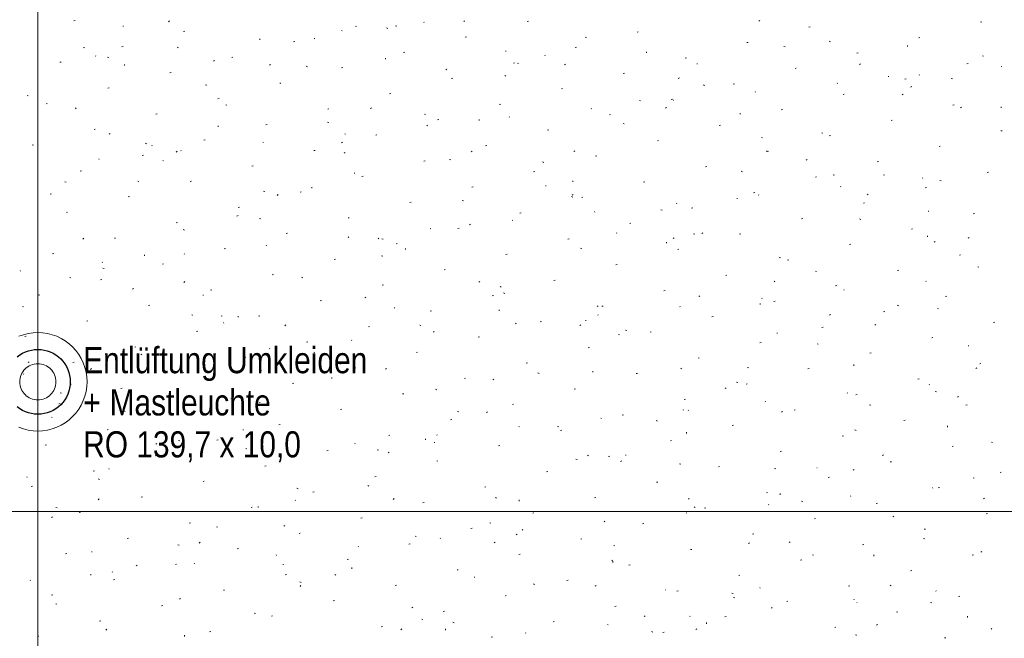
# Model space of a CAD drawing. Extents: x -740 to 300, y 62 to 1112.
# Tile 177 of 187: x -152 to -76, y 825 to 873. Entities that reach past the tile are written whole.
import ezdxf
from ezdxf.lldxf.tags import DXFTag

# ---------------------------------------------------------------- set-up
doc = ezdxf.new("R2010")
doc.units = 0
doc.layers.get('0').update_dxf_attribs({"lineweight": 13})
doc.layers.add('60- 61 allgemeine Ausstattung- 4 Terrassen', color=9, linetype='Continuous', lineweight=9, true_color=0x808080)
doc.layers.add('70 -72 Beschriftung- 1 Beschriftung allgemein', color=7, linetype='Continuous', lineweight=9, true_color=0xff6633)
doc.layers.add('70 -71 Achsen- 1 Gebäudeachsen', color=7, linetype='STRICHPUNKT2-A06CPVBCL0', lineweight=18)
doc.styles.get("Standard").update_dxf_attribs({"font": 'ARIALN.TTF'})
tags = doc.linetypes.add('grob-A06CPVB9L0', pattern=[14, 3, -8, 3]).pattern_tags.tags
tags[8:9] = [DXFTag(74, 4), DXFTag(75, 0), DXFTag(340, '0'), DXFTag(46, 0.0), DXFTag(50, 0.0), DXFTag(44, 0.0), DXFTag(45, 0.0)]
tags[6:7] = [DXFTag(74, 4), DXFTag(75, 0), DXFTag(340, '0'), DXFTag(46, 0.0), DXFTag(50, 0.0), DXFTag(44, 0.0), DXFTag(45, 0.0)]
tags[4:5] = [DXFTag(74, 4), DXFTag(75, 0), DXFTag(340, '0'), DXFTag(46, 0.0), DXFTag(50, 0.0), DXFTag(44, 0.0), DXFTag(45, 0.0)]
tags = doc.linetypes.add('STRICHPUNKT2-A06CPVBCL0', pattern=[12.7, 6.35, -3.175, 0, -3.175]).pattern_tags.tags
tags[10:11] = [DXFTag(74, 4), DXFTag(75, 0), DXFTag(340, '0'), DXFTag(46, 0.0), DXFTag(50, 0.0), DXFTag(44, 0.0), DXFTag(45, 0.0)]
tags[8:9] = [DXFTag(74, 4), DXFTag(75, 0), DXFTag(340, '0'), DXFTag(46, 0.0), DXFTag(50, 0.0), DXFTag(44, 0.0), DXFTag(45, 0.0)]
tags[6:7] = [DXFTag(74, 4), DXFTag(75, 0), DXFTag(340, '0'), DXFTag(46, 0.0), DXFTag(50, 0.0), DXFTag(44, 0.0), DXFTag(45, 0.0)]
tags[4:5] = [DXFTag(74, 4), DXFTag(75, 0), DXFTag(340, '0'), DXFTag(46, 0.0), DXFTag(50, 0.0), DXFTag(44, 0.0), DXFTag(45, 0.0)]

# ---------------------------------------------------------------- blocks, each defined once
blk = doc.blocks.new('Referenz-A06CPVBEL0')
at = {"layer": '60- 61 allgemeine Ausstattung- 4 Terrassen', "color": 0}
for p, q in [((-147.584, 872.759), (-147.488, 872.783)), ((-143.789, 872.368), (-143.745, 872.365)), ((-140.191, 872.754), (-140.263, 872.687)), ((-125.846, 872.327), (-125.751, 872.351)), ((-122.755, 872.388), (-122.661, 872.359)), ((-120.545, 872.637), (-120.578, 872.673)), ((-117.419, 872.779), (-117.491, 872.711)), ((-112.59, 872.706), (-112.495, 872.73)), ((-94.648, 872.803), (-94.72, 872.736)), ((-77.597, 872.653), (-77.501, 872.677)), ((-139.103, 871.948), (-139.007, 871.972)), ((-126.877, 871.987), (-126.909, 872.024)), ((-123.445, 872.225), (-123.354, 872.188)), ((-104.109, 871.895), (-104.014, 871.918)), ((-90.853, 872.274), (-90.758, 872.297)), ((-133.208, 871.338), (-133.241, 871.375)), ((-130.622, 871.136), (-130.526, 871.16)), ((-129.025, 871.394), (-128.981, 871.391)), ((-117.365, 871.515), (-117.27, 871.539)), ((-108.116, 871.507), (-108.024, 871.47)), ((-95.628, 871.083), (-95.533, 871.107)), ((-89.277, 871.188), (-89.182, 871.159)), ((-83.235, 870.782), (-83.244, 870.87)), ((-82.372, 871.462), (-82.277, 871.486)), ((-146.822, 870.71), (-146.728, 870.681)), ((-145.87, 870.039), (-145.903, 870.076)), ((-143.878, 870.757), (-143.782, 870.781)), ((-139.539, 870.689), (-139.572, 870.725)), ((-122.14, 870.325), (-122.045, 870.349)), ((-114.261, 870.42), (-114.217, 870.417)), ((-111.222, 870.107), (-111.206, 870.066)), ((-108.884, 870.704), (-108.789, 870.728)), ((-103.379, 870.291), (-103.388, 870.379)), ((-92.786, 870.789), (-92.695, 870.752)), ((-87.147, 870.272), (-87.052, 870.295)), ((-77.457, 870.07), (-77.365, 870.033)), ((-148.653, 869.567), (-148.557, 869.59)), ((-144.979, 869.975), (-144.887, 869.938)), ((-143.667, 869.311), (-143.676, 869.399)), ((-136.713, 869.711), (-136.793, 869.655)), ((-135.397, 869.946), (-135.301, 869.97)), ((-132.404, 869.41), (-132.476, 869.343)), ((-123.523, 869.801), (-123.532, 869.889)), ((-113.659, 869.513), (-113.564, 869.537)), ((-113.343, 869.51), (-113.249, 869.481)), ((-109.633, 869.434), (-109.705, 869.367)), ((-100.403, 869.893), (-100.308, 869.916)), ((-99.498, 869.446), (-99.453, 869.443)), ((-86.861, 869.459), (-86.933, 869.391)), ((-78.666, 869.46), (-78.571, 869.484)), ((-140.172, 868.755), (-140.076, 868.779)), ((-129.649, 869.256), (-129.558, 869.22)), ((-126.916, 869.134), (-126.82, 869.158)), ((-118.781, 869.043), (-118.862, 868.987)), ((-114.319, 868.538), (-114.228, 868.501)), ((-105.178, 868.702), (-105.083, 868.726)), ((-91.922, 869.081), (-91.827, 869.105)), ((-82.304, 868.569), (-82.337, 868.606)), ((-75.972, 869.218), (-76.005, 869.255)), ((-137.41, 867.832), (-137.315, 867.803)), ((-131.691, 867.944), (-131.595, 867.968)), ((-118.434, 868.323), (-118.339, 868.347)), ((-100.849, 868.375), (-100.93, 868.318)), ((-98.99, 867.82), (-98.899, 867.783)), ((-96.697, 867.891), (-96.602, 867.914)), ((-88.635, 867.92), (-88.668, 867.956)), ((-84.734, 868.472), (-84.69, 868.469)), ((-83.441, 868.27), (-83.346, 868.293)), ((-79.864, 868.31), (-79.77, 868.282)), ((-151.182, 867.006), (-151.091, 866.969)), ((-144.947, 867.565), (-144.851, 867.588)), ((-123.21, 867.132), (-123.114, 867.156)), ((-109.953, 867.511), (-109.858, 867.535)), ((-94.966, 867.27), (-94.999, 867.307)), ((-88.216, 867.079), (-88.121, 867.103)), ((-83.66, 867.102), (-83.569, 867.065)), ((-82.917, 867.707), (-82.998, 867.65)), ((-149.722, 866.374), (-149.626, 866.398)), ((-136.466, 866.753), (-136.37, 866.777)), ((-135.853, 866.288), (-135.762, 866.251)), ((-114.728, 866.321), (-114.633, 866.345)), ((-103.931, 866.632), (-103.836, 866.604)), ((-101.472, 866.7), (-101.377, 866.724)), ((-101.297, 866.621), (-101.33, 866.658)), ((-79.735, 866.268), (-79.64, 866.291)), ((-147.389, 866.042), (-147.461, 865.975)), ((-141.241, 865.563), (-141.145, 865.586)), ((-127.985, 865.942), (-127.889, 865.966)), ((-124.618, 866.066), (-124.69, 865.999)), ((-120.523, 865.569), (-120.432, 865.532)), ((-107.628, 865.972), (-107.661, 866.008)), ((-106.247, 865.509), (-106.152, 865.533)), ((-101.846, 866.09), (-101.918, 866.023)), ((-96.149, 865.56), (-96.159, 865.648)), ((-92.991, 865.889), (-92.896, 865.912)), ((-79.075, 866.114), (-79.147, 866.047)), ((-76.005, 866.051), (-76.015, 866.139)), ((-132.76, 864.751), (-132.664, 864.775)), ((-127.997, 864.954), (-127.903, 864.926)), ((-119.504, 865.13), (-119.408, 865.154)), ((-116.294, 865.07), (-116.303, 865.158)), ((-113.959, 865.322), (-113.992, 865.359)), ((-105.194, 864.851), (-105.102, 864.814)), ((-97.766, 864.698), (-97.671, 864.722)), ((-84.51, 865.077), (-84.415, 865.101)), ((-146.016, 864.372), (-145.92, 864.396)), ((-144.775, 864.066), (-144.856, 864.01)), ((-136.438, 864.58), (-136.447, 864.668)), ((-126.622, 864.024), (-126.655, 864.06)), ((-124.279, 863.94), (-124.183, 863.964)), ((-120.291, 864.673), (-120.324, 864.71)), ((-111.022, 864.319), (-110.927, 864.343)), ((-89.864, 864.133), (-89.773, 864.096)), ((-76.029, 864.266), (-75.934, 864.289)), ((-150.791, 863.181), (-150.695, 863.205)), ((-142.057, 863.319), (-141.965, 863.282)), ((-137.535, 863.561), (-137.439, 863.584)), ((-132.953, 863.374), (-132.986, 863.411)), ((-126.843, 863.398), (-126.924, 863.341)), ((-102.541, 863.507), (-102.446, 863.531)), ((-94.518, 863.755), (-94.424, 863.726)), ((-89.285, 863.887), (-89.19, 863.91)), ((-141.56, 863.166), (-141.543, 863.125)), ((-139.603, 862.698), (-139.675, 862.63)), ((-139.284, 862.725), (-139.317, 862.762)), ((-129.054, 862.749), (-128.958, 862.773)), ((-126.727, 862.601), (-126.636, 862.564)), ((-116.831, 862.722), (-116.903, 862.655)), ((-115.798, 863.128), (-115.702, 863.152)), ((-108.912, 862.729), (-108.992, 862.673)), ((-94.06, 862.746), (-94.132, 862.679)), ((-94.06, 862.696), (-93.965, 862.72)), ((-80.804, 863.075), (-80.709, 863.099)), ((-145.615, 862.076), (-145.648, 862.112)), ((-142.31, 862.37), (-142.214, 862.394)), ((-140.705, 861.978), (-140.66, 861.976)), ((-120.573, 861.938), (-120.477, 861.962)), ((-118.585, 862.077), (-118.49, 862.048)), ((-111.397, 861.882), (-111.306, 861.845)), ((-107.316, 862.317), (-107.221, 862.341)), ((-90.98, 862.061), (-91.061, 862.005)), ((-85.579, 861.885), (-85.484, 861.908)), ((-147.085, 861.179), (-146.989, 861.203)), ((-133.829, 861.559), (-133.733, 861.582)), ((-125.941, 861.004), (-125.896, 861.002)), ((-112.092, 861.126), (-111.996, 861.15)), ((-98.835, 861.505), (-98.74, 861.529)), ((-96.068, 861.164), (-95.977, 861.127)), ((-77.098, 861.073), (-77.003, 861.097)), ((-148.26, 860.35), (-148.169, 860.313)), ((-142.651, 860.399), (-142.557, 860.37)), ((-138.604, 860.368), (-138.508, 860.392)), ((-125.348, 860.747), (-125.252, 860.771)), ((-109.064, 860.339), (-109.074, 860.427)), ((-103.61, 860.315), (-103.515, 860.339)), ((-90.354, 860.694), (-90.259, 860.718)), ((-88.92, 860.83), (-88.93, 860.918)), ((-85.106, 860.877), (-85.012, 860.848)), ((-82.049, 860.605), (-82.082, 860.642)), ((-80.738, 860.446), (-80.647, 860.409)), ((-149.353, 859.359), (-149.362, 859.447)), ((-132.931, 859.632), (-132.839, 859.595)), ((-130.123, 859.557), (-130.027, 859.58)), ((-129.209, 859.849), (-129.218, 859.937)), ((-116.867, 859.936), (-116.771, 859.96)), ((-111.177, 860.03), (-111.133, 860.028)), ((-95.129, 859.503), (-95.034, 859.527)), ((-88.38, 859.956), (-88.413, 859.993)), ((-86.273, 859.402), (-86.345, 859.335)), ((-81.873, 859.883), (-81.778, 859.906)), ((-143.379, 859.177), (-143.283, 859.201)), ((-131.816, 859.353), (-131.888, 859.286)), ((-121.642, 858.745), (-121.546, 858.769)), ((-117.601, 858.914), (-117.51, 858.877)), ((-109.172, 859.199), (-109.078, 859.17)), ((-109.045, 859.378), (-109.117, 859.31)), ((-108.386, 859.124), (-108.29, 859.148)), ((-101.042, 858.657), (-101.075, 858.694)), ((-96.413, 859.056), (-96.369, 859.053)), ((-94.711, 859.307), (-94.744, 859.343)), ((-86.648, 858.692), (-86.553, 858.716)), ((-148.154, 857.987), (-148.059, 858.011)), ((-134.898, 858.366), (-134.802, 858.39)), ((-113.161, 857.934), (-113.065, 857.958)), ((-107.374, 858.008), (-107.406, 858.045)), ((-102.272, 858.195), (-102.18, 858.158)), ((-99.904, 858.313), (-99.809, 858.337)), ((-81.649, 858.082), (-81.605, 858.079)), ((-78.167, 857.881), (-78.072, 857.904)), ((-139.673, 857.175), (-139.577, 857.199)), ((-134.906, 857.752), (-134.987, 857.696)), ((-133.239, 857.521), (-133.145, 857.492)), ((-126.417, 857.555), (-126.321, 857.578)), ((-113.705, 857.359), (-113.738, 857.395)), ((-104.68, 857.122), (-104.584, 857.146)), ((-91.423, 857.501), (-91.328, 857.525)), ((-86.942, 857.477), (-86.851, 857.44)), ((-139.134, 856.663), (-139.043, 856.626)), ((-131.192, 856.364), (-131.096, 856.388)), ((-120.036, 856.709), (-120.069, 856.746)), ((-117.936, 856.743), (-117.84, 856.767)), ((-116.974, 857.084), (-117.055, 857.027)), ((-105.692, 856.419), (-105.675, 856.377)), ((-99.043, 856.416), (-99.123, 856.359)), ((-82.942, 856.69), (-82.847, 856.714)), ((-146.801, 855.985), (-146.873, 855.918)), ((-144.448, 855.985), (-144.353, 856.009)), ((-126.367, 856.06), (-126.4, 856.096)), ((-124.03, 856.009), (-124.102, 855.942)), ((-123.805, 855.945), (-123.714, 855.908)), ((-109.455, 855.932), (-109.359, 855.956)), ((-101.835, 855.608), (-101.845, 855.696)), ((-101.258, 856.033), (-101.33, 855.966)), ((-99.76, 856.321), (-99.666, 856.293)), ((-96.198, 856.311), (-96.103, 856.335)), ((-81.691, 856.099), (-81.701, 856.187)), ((-81.111, 855.747), (-81.191, 855.691)), ((-78.487, 856.058), (-78.559, 855.99)), ((-135.967, 855.173), (-135.871, 855.197)), ((-132.698, 855.411), (-132.731, 855.447)), ((-122.711, 855.553), (-122.615, 855.576)), ((-121.979, 855.118), (-121.989, 855.206)), ((-108.475, 855.226), (-108.384, 855.19)), ((-100.974, 855.12), (-100.878, 855.144)), ((-87.717, 855.499), (-87.622, 855.523)), ((-149.223, 854.794), (-149.128, 854.818)), ((-145.361, 854.112), (-145.393, 854.148)), ((-142.124, 854.628), (-142.133, 854.716)), ((-139.029, 854.761), (-139.062, 854.798)), ((-127.486, 854.362), (-127.39, 854.386)), ((-123.826, 854.643), (-123.732, 854.615)), ((-114.23, 854.741), (-114.134, 854.765)), ((-93.146, 854.508), (-93.054, 854.471)), ((-92.492, 854.309), (-92.397, 854.333)), ((-79.236, 854.688), (-79.141, 854.712)), ((-151.692, 853.462), (-151.725, 853.499)), ((-145.338, 853.694), (-145.247, 853.657)), ((-140.742, 853.983), (-140.647, 854.007)), ((-119.005, 853.551), (-118.909, 853.574)), ((-105.749, 853.93), (-105.653, 853.954)), ((-90.347, 853.444), (-90.253, 853.415)), ((-84.011, 853.497), (-83.916, 853.521)), ((-77.816, 853.79), (-77.725, 853.753)), ((-147.893, 852.965), (-147.799, 852.937)), ((-145.517, 852.792), (-145.422, 852.816)), ((-139.014, 852.641), (-139.086, 852.574)), ((-132.261, 853.171), (-132.165, 853.195)), ((-130.009, 852.976), (-129.917, 852.939)), ((-116.243, 852.665), (-116.315, 852.598)), ((-110.524, 852.739), (-110.428, 852.763)), ((-97.268, 853.118), (-97.172, 853.142)), ((-93.472, 852.689), (-93.544, 852.622)), ((-81.794, 852.642), (-81.827, 852.678)), ((-142.969, 852.107), (-143.049, 852.05)), ((-137.036, 851.981), (-136.941, 852.005)), ((-123.78, 852.36), (-123.684, 852.384)), ((-114.679, 852.258), (-114.588, 852.221)), ((-102.043, 851.928), (-101.947, 851.952)), ((-88.786, 852.307), (-88.691, 852.331)), ((-88.125, 851.992), (-88.158, 852.029)), ((-150.292, 851.602), (-150.197, 851.626)), ((-137.62, 851.589), (-137.576, 851.586)), ((-128.555, 851.169), (-128.459, 851.193)), ((-125.037, 851.438), (-125.117, 851.382)), ((-115.299, 851.549), (-115.203, 851.572)), ((-114.414, 851.766), (-114.32, 851.737)), ((-99.349, 851.539), (-99.258, 851.502)), ((-94.456, 851.343), (-94.489, 851.379)), ((-93.562, 851.116), (-93.466, 851.14)), ((-80.305, 851.495), (-80.21, 851.519)), ((-151.542, 850.725), (-151.451, 850.689)), ((-141.811, 850.79), (-141.716, 850.814)), ((-122.856, 850.615), (-122.812, 850.612)), ((-120.074, 850.358), (-119.978, 850.382)), ((-114.75, 850.387), (-114.76, 850.475)), ((-107.105, 850.77), (-107.186, 850.714)), ((-106.818, 850.737), (-106.722, 850.761)), ((-100.788, 850.694), (-100.821, 850.73)), ((-94.606, 850.877), (-94.616, 850.966)), ((-85.081, 850.305), (-84.985, 850.329)), ((-84.02, 850.821), (-83.929, 850.784)), ((-80.935, 850.566), (-80.841, 850.537)), ((-146.586, 849.6), (-146.491, 849.624)), ((-138.48, 850.088), (-138.386, 850.059)), ((-136.212, 850.007), (-136.121, 849.97)), ((-134.894, 849.897), (-134.904, 849.985)), ((-133.33, 849.979), (-133.235, 850.003)), ((-111.593, 849.547), (-111.497, 849.57)), ((-108.093, 849.641), (-108.048, 849.638)), ((-107.119, 850.044), (-107.152, 850.081)), ((-98.337, 849.926), (-98.241, 849.95)), ((-89.173, 850.102), (-89.254, 850.045)), ((-138.105, 848.788), (-138.01, 848.812)), ((-136.029, 849.477), (-136.013, 849.436)), ((-131.228, 849.297), (-131.3, 849.229)), ((-124.849, 849.167), (-124.753, 849.191)), ((-120.883, 849.289), (-120.792, 849.252)), ((-119.781, 848.745), (-119.814, 848.782)), ((-113.45, 849.395), (-113.483, 849.431)), ((-108.457, 849.321), (-108.529, 849.254)), ((-105.001, 848.888), (-104.907, 848.859)), ((-89.856, 849.114), (-89.76, 849.138)), ((-85.685, 849.345), (-85.757, 849.278)), ((-76.599, 849.493), (-76.504, 849.517)), ((-151.361, 848.409), (-151.266, 848.433)), ((-126.112, 848.096), (-126.145, 848.133)), ((-116.368, 848.356), (-116.272, 848.38)), ((-105.553, 848.571), (-105.462, 848.534)), ((-103.112, 848.735), (-103.016, 848.759)), ((-93.329, 848.667), (-93.284, 848.664)), ((-81.375, 848.303), (-81.279, 848.327)), ((-142.88, 847.598), (-142.785, 847.622)), ((-132.443, 847.447), (-132.476, 847.483)), ((-129.624, 847.977), (-129.529, 848.001)), ((-107.887, 847.545), (-107.791, 847.568)), ((-94.631, 847.924), (-94.535, 847.948)), ((-90.224, 847.852), (-90.132, 847.815)), ((-78.565, 847.693), (-78.521, 847.69)), ((-142.416, 847.038), (-142.325, 847.002)), ((-138.775, 846.797), (-138.808, 846.834)), ((-134.399, 846.786), (-134.304, 846.81)), ((-129.068, 847.21), (-128.974, 847.181)), ((-121.143, 847.165), (-121.047, 847.189)), ((-99.406, 846.733), (-99.31, 846.757)), ((-86.15, 847.112), (-86.054, 847.136)), ((-151.031, 846.461), (-151.112, 846.405)), ((-147.655, 846.407), (-147.56, 846.431)), ((-146.213, 845.928), (-146.285, 845.861)), ((-145.106, 846.148), (-145.139, 846.185)), ((-133.099, 845.793), (-133.18, 845.737)), ((-127.087, 846.32), (-126.995, 846.283)), ((-125.918, 845.975), (-125.823, 845.999)), ((-123.441, 845.952), (-123.513, 845.885)), ((-112.662, 846.354), (-112.566, 846.378)), ((-107.521, 845.656), (-107.53, 845.744)), ((-100.67, 845.977), (-100.742, 845.909)), ((-95.589, 846.01), (-95.495, 845.982)), ((-90.925, 845.922), (-90.829, 845.946)), ((-87.377, 846.147), (-87.386, 846.235)), ((-77.899, 846.001), (-77.971, 845.934)), ((-77.669, 846.301), (-77.573, 846.325)), ((-151.437, 845.499), (-151.47, 845.535)), ((-139.174, 845.596), (-139.079, 845.62)), ((-127.665, 845.166), (-127.675, 845.254)), ((-117.437, 845.164), (-117.341, 845.187)), ((-115.168, 845.125), (-115.248, 845.068)), ((-111.757, 845.602), (-111.666, 845.565)), ((-104.181, 845.543), (-104.085, 845.566)), ((-82.444, 845.11), (-82.348, 845.134)), ((-147.809, 844.676), (-147.819, 844.764)), ((-143.949, 844.405), (-143.854, 844.429)), ((-130.693, 844.784), (-130.598, 844.808)), ((-119.655, 844.332), (-119.561, 844.303)), ((-108.956, 844.352), (-108.86, 844.376)), ((-97.236, 844.456), (-97.316, 844.4)), ((-96.427, 844.884), (-96.336, 844.847)), ((-95.7, 844.731), (-95.604, 844.755)), ((-81.539, 844.678), (-81.572, 844.714)), ((-148.62, 844.07), (-148.529, 844.033)), ((-135.468, 843.594), (-135.373, 843.618)), ((-122.212, 843.973), (-122.117, 843.997)), ((-100.475, 843.541), (-100.379, 843.564)), ((-87.871, 844.028), (-87.903, 844.065)), ((-87.219, 843.92), (-87.123, 843.944)), ((-81.098, 844.165), (-81.007, 844.128)), ((-79.304, 843.788), (-79.385, 843.732)), ((-148.724, 843.215), (-148.629, 843.239)), ((-133.29, 843.351), (-133.199, 843.314)), ((-126.987, 842.782), (-126.892, 842.806)), ((-113.731, 843.162), (-113.635, 843.185)), ((-100.533, 842.73), (-100.566, 842.766)), ((-100.161, 842.73), (-100.145, 842.689)), ((-94.202, 843.379), (-94.235, 843.416)), ((-91.994, 842.729), (-91.898, 842.753)), ((-86.176, 843.133), (-86.082, 843.104)), ((-78.738, 843.108), (-78.642, 843.132)), ((-149.299, 842.173), (-149.255, 842.17)), ((-143.722, 842.654), (-143.628, 842.625)), ((-140.243, 842.403), (-140.148, 842.427)), ((-138.426, 842.584), (-138.498, 842.517)), ((-118.506, 841.971), (-118.411, 841.995)), ((-117.961, 842.633), (-117.869, 842.596)), ((-115.655, 842.608), (-115.727, 842.541)), ((-106.864, 842.08), (-106.897, 842.117)), ((-105.25, 842.35), (-105.154, 842.374)), ((-92.884, 842.632), (-92.956, 842.565)), ((-83.513, 841.918), (-83.417, 841.942)), ((-145.018, 841.213), (-144.923, 841.237)), ((-134.536, 841.199), (-134.491, 841.196)), ((-131.762, 841.592), (-131.667, 841.616)), ((-113.195, 841.431), (-113.228, 841.468)), ((-110.243, 841.455), (-110.149, 841.426)), ((-110.025, 841.16), (-109.929, 841.183)), ((-102.631, 841.915), (-102.54, 841.878)), ((-96.769, 841.539), (-96.673, 841.562)), ((-87.302, 841.196), (-87.21, 841.16)), ((-80.148, 841.416), (-80.157, 841.504)), ((-136.537, 840.401), (-136.442, 840.425)), ((-123.281, 840.78), (-123.186, 840.804)), ((-120.436, 840.435), (-120.445, 840.523)), ((-119.526, 840.782), (-119.559, 840.818)), ((-100.292, 840.925), (-100.301, 841.014)), ((-88.288, 840.727), (-88.192, 840.751)), ((-149.793, 840.022), (-149.698, 840.046)), ((-141.162, 840.148), (-141.242, 840.091)), ((-140.58, 839.945), (-140.59, 840.033)), ((-139.494, 840.383), (-139.403, 840.346)), ((-134.309, 839.777), (-134.215, 839.748)), ((-125.858, 840.132), (-125.89, 840.169)), ((-124.164, 839.664), (-124.073, 839.627)), ((-119.772, 840.225), (-119.728, 840.222)), ((-114.8, 839.969), (-114.705, 839.993)), ((-101.544, 840.348), (-101.448, 840.372)), ((-79.807, 839.916), (-79.711, 839.94)), ((-76.764, 840.255), (-76.67, 840.226)), ((-141.312, 839.211), (-141.217, 839.235)), ((-132.189, 839.483), (-132.222, 839.52)), ((-130.64, 839.24), (-130.712, 839.173)), ((-128.056, 839.59), (-127.961, 839.614)), ((-123.23, 839.479), (-123.311, 839.423)), ((-108.835, 838.946), (-108.744, 838.909)), ((-107.868, 839.264), (-107.94, 839.197)), ((-106.319, 839.158), (-106.223, 839.181)), ((-105.008, 839.251), (-104.964, 839.248)), ((-93.063, 839.537), (-92.967, 839.56)), ((-85.097, 839.288), (-85.169, 839.221)), ((-144.851, 838.184), (-144.884, 838.221)), ((-138.52, 838.834), (-138.553, 838.87)), ((-132.831, 838.399), (-132.736, 838.423)), ((-119.575, 838.778), (-119.48, 838.802)), ((-105.298, 838.811), (-105.379, 838.755)), ((-100.83, 838.577), (-100.736, 838.548)), ((-97.838, 838.346), (-97.742, 838.37)), ((-93.505, 838.228), (-93.414, 838.191)), ((-90.244, 838.277), (-90.2, 838.274)), ((-87.367, 838.143), (-87.447, 838.086)), ((-84.582, 838.725), (-84.486, 838.749)), ((-151.182, 837.535), (-151.215, 837.572)), ((-146.087, 838.02), (-145.992, 838.044)), ((-145.698, 837.414), (-145.607, 837.377)), ((-124.35, 837.588), (-124.255, 837.612)), ((-111.094, 837.967), (-110.999, 837.991)), ((-89.357, 837.535), (-89.261, 837.558)), ((-78.176, 837.509), (-78.084, 837.473)), ((-76.101, 837.914), (-76.005, 837.938)), ((-150.863, 836.83), (-150.767, 836.853)), ((-137.606, 837.209), (-137.511, 837.233)), ((-130.368, 836.696), (-130.277, 836.659)), ((-124.897, 836.899), (-124.803, 836.87)), ((-115.869, 836.776), (-115.774, 836.8)), ((-102.613, 837.156), (-102.517, 837.179)), ((-81.285, 836.714), (-81.318, 836.751)), ((-80.876, 836.723), (-80.78, 836.747)), ((-145.625, 835.871), (-145.697, 835.804)), ((-142.381, 836.018), (-142.286, 836.042)), ((-129.125, 836.397), (-129.03, 836.421)), ((-122.853, 835.896), (-122.925, 835.828)), ((-115.039, 835.977), (-114.947, 835.94)), ((-107.388, 835.965), (-107.293, 835.989)), ((-100.082, 835.92), (-100.154, 835.853)), ((-94.132, 836.344), (-94.036, 836.368)), ((-93.063, 836.195), (-93.072, 836.283)), ((-87.616, 836.065), (-87.649, 836.101)), ((-77.311, 835.944), (-77.383, 835.877)), ((-148.963, 835.221), (-148.869, 835.192)), ((-133.9, 835.207), (-133.805, 835.231)), ((-133.351, 835.214), (-133.36, 835.302)), ((-130.499, 835.788), (-130.482, 835.747)), ((-120.644, 835.586), (-120.549, 835.61)), ((-113.207, 835.704), (-113.216, 835.792)), ((-99.709, 835.259), (-99.618, 835.222)), ((-98.907, 835.154), (-98.811, 835.177)), ((-93.947, 835.415), (-93.98, 835.452)), ((-91.418, 835.699), (-91.324, 835.67)), ((-85.651, 835.533), (-85.555, 835.556)), ((-149.224, 834.502), (-149.305, 834.446)), ((-147.157, 834.828), (-147.061, 834.851)), ((-125.419, 834.395), (-125.324, 834.419)), ((-112.163, 834.774), (-112.068, 834.798)), ((-100.278, 834.766), (-100.311, 834.803)), ((-90.426, 834.342), (-90.33, 834.366)), ((-84.379, 834.541), (-84.288, 834.504)), ((-77.17, 834.721), (-77.074, 834.745)), ((-138.675, 834.016), (-138.58, 834.04)), ((-136.572, 833.727), (-136.481, 833.69)), ((-131.293, 833.834), (-131.373, 833.777)), ((-116.938, 833.584), (-116.843, 833.608)), ((-115.484, 834.021), (-115.39, 833.992)), ((-106.609, 834.117), (-106.642, 834.153)), ((-103.682, 833.963), (-103.587, 833.987)), ((-143.451, 832.826), (-143.355, 832.849)), ((-130.194, 833.205), (-130.099, 833.229)), ((-121.242, 833.008), (-121.151, 832.972)), ((-119.272, 832.818), (-119.305, 832.854)), ((-113.361, 833.166), (-113.441, 833.109)), ((-112.94, 833.467), (-112.973, 833.504)), ((-95.201, 833.152), (-95.105, 833.175)), ((-82.006, 832.822), (-81.911, 832.793)), ((-81.945, 833.531), (-81.849, 833.554)), ((-139.551, 832.343), (-139.457, 832.314)), ((-137.838, 832.527), (-137.91, 832.46)), ((-125.603, 832.169), (-125.636, 832.205)), ((-121.713, 832.393), (-121.618, 832.417)), ((-115.067, 832.551), (-115.139, 832.484)), ((-108.457, 832.772), (-108.362, 832.796)), ((-105.913, 832.29), (-105.822, 832.253)), ((-95.429, 832.497), (-95.51, 832.441)), ((-92.295, 832.576), (-92.367, 832.508)), ((-86.72, 832.34), (-86.624, 832.364)), ((-148.226, 831.635), (-148.13, 831.659)), ((-146.215, 831.784), (-146.171, 831.781)), ((-134.969, 832.014), (-134.874, 832.038)), ((-131.934, 831.519), (-131.967, 831.556)), ((-113.232, 831.582), (-113.137, 831.606)), ((-99.976, 831.961), (-99.881, 831.985)), ((-90.583, 831.572), (-90.492, 831.535)), ((-85.834, 831.464), (-85.843, 831.552)), ((-78.239, 831.529), (-78.143, 831.552)), ((-77.497, 831.829), (-77.578, 831.773)), ((-142.776, 830.758), (-142.684, 830.721)), ((-139.745, 830.824), (-139.649, 830.847)), ((-138.265, 830.87), (-138.298, 830.906)), ((-131.451, 830.81), (-131.407, 830.807)), ((-126.488, 831.203), (-126.393, 831.227)), ((-126.122, 830.483), (-126.131, 830.571)), ((-106.072, 831.144), (-105.978, 831.115)), ((-105.978, 830.973), (-105.987, 831.061)), ((-104.751, 830.77), (-104.656, 830.794)), ((-91.495, 831.15), (-91.399, 831.173)), ((-146.266, 829.993), (-146.275, 830.081)), ((-144.596, 830.221), (-144.629, 830.257)), ((-131.263, 830.012), (-131.168, 830.036)), ((-127.446, 830.04), (-127.355, 830.003)), ((-118.007, 830.391), (-117.912, 830.415)), ((-116.687, 829.836), (-116.643, 829.833)), ((-96.27, 829.959), (-96.175, 829.983)), ((-83.014, 830.338), (-82.918, 830.362)), ((-150.927, 829.571), (-150.96, 829.608)), ((-144.52, 829.633), (-144.424, 829.657)), ((-130.138, 829.466), (-130.044, 829.437)), ((-130.052, 829.183), (-130.124, 829.116)), ((-122.782, 829.201), (-122.687, 829.225)), ((-112.117, 829.321), (-112.025, 829.284)), ((-109.526, 829.58), (-109.431, 829.604)), ((-107.28, 829.207), (-107.352, 829.14)), ((-94.631, 829.041), (-94.614, 829)), ((-87.789, 829.148), (-87.693, 829.171)), ((-84.509, 829.231), (-84.581, 829.164)), ((-149.295, 828.442), (-149.199, 828.466)), ((-136.039, 828.822), (-135.943, 828.845)), ((-114.301, 828.389), (-114.206, 828.413)), ((-101.924, 828.862), (-101.879, 828.859)), ((-101.045, 828.768), (-100.95, 828.792)), ((-96.787, 828.603), (-96.696, 828.566)), ((-96.66, 828.266), (-96.565, 828.237)), ((-81.03, 828.75), (-81.063, 828.787)), ((-79.308, 828.336), (-79.212, 828.36)), ((-148.979, 827.789), (-148.888, 827.752)), ((-140.814, 827.631), (-140.718, 827.655)), ((-139.355, 828.188), (-139.436, 828.132)), ((-127.557, 828.01), (-127.462, 828.034)), ((-121.423, 827.52), (-121.504, 827.464)), ((-105.82, 827.578), (-105.725, 827.602)), ((-93.692, 827.452), (-93.725, 827.488)), ((-92.564, 827.957), (-92.469, 827.981)), ((-87.361, 828.101), (-87.394, 828.137)), ((-87.16, 827.888), (-87.116, 827.885)), ((-81.457, 827.885), (-81.366, 827.848)), ((-133.65, 827.071), (-133.559, 827.034)), ((-132.333, 826.82), (-132.237, 826.843)), ((-119.076, 827.199), (-118.981, 827.223)), ((-103.492, 826.852), (-103.572, 826.795)), ((-100.023, 826.802), (-100.056, 826.839)), ((-97.339, 826.766), (-97.244, 826.79)), ((-84.083, 827.146), (-83.987, 827.169)), ((-78.605, 826.733), (-78.614, 826.821)), ((-145.589, 826.44), (-145.493, 826.464)), ((-123.851, 826.008), (-123.756, 826.032)), ((-120.726, 826.588), (-120.632, 826.559)), ((-118.32, 826.353), (-118.229, 826.316)), ((-110.595, 826.387), (-110.5, 826.411)), ((-106.354, 826.153), (-106.387, 826.189)), ((-98.749, 826.243), (-98.758, 826.331)), ((-88.858, 825.955), (-88.763, 825.979)), ((-85.56, 826.184), (-85.64, 826.127)), ((-150.364, 825.25), (-150.268, 825.274)), ((-145.037, 825.815), (-145.109, 825.748)), ((-139.037, 825.262), (-139.046, 825.35)), ((-137.108, 825.629), (-137.012, 825.653)), ((-122.265, 825.839), (-122.337, 825.772)), ((-118.893, 825.752), (-118.902, 825.84)), ((-115.37, 825.197), (-115.275, 825.221)), ((-112.686, 825.504), (-112.719, 825.54)), ((-102.991, 825.634), (-102.899, 825.597)), ((-102.114, 825.576), (-102.019, 825.6)), ((-99.494, 825.863), (-99.566, 825.796)), ((-87.247, 825.388), (-87.153, 825.359)), ((-76.722, 825.887), (-76.794, 825.82)), ((-80.377, 825.144), (-80.281, 825.167))]:
    blk.add_line(p, q, dxfattribs=at)
at = {"layer": '60- 61 allgemeine Ausstattung- 4 Terrassen', "color": 0, "lineweight": 25}
for p, q in [((-151.313, 847.222), (-151.082, 847.304)), ((-151.082, 847.304), (-150.844, 847.364)), ((-150.844, 847.364), (-150.601, 847.4)), ((-150.601, 847.4), (-150.356, 847.412)), ((-150.356, 847.412), (-150.111, 847.4)), ((-150.111, 847.4), (-149.869, 847.364)), ((-149.869, 847.364), (-149.631, 847.304)), ((-149.631, 847.304), (-149.4, 847.222)), ((-151.942, 846.845), (-151.745, 846.991)), ((-151.745, 846.991), (-151.535, 847.117)), ((-151.535, 847.117), (-151.313, 847.222)), ((-149.4, 847.222), (-149.178, 847.117)), ((-149.178, 847.117), (-148.967, 846.991)), ((-148.967, 846.991), (-148.77, 846.845)), ((-148.77, 846.845), (-148.589, 846.68)), ((-148.589, 846.68), (-148.424, 846.498)), ((-148.424, 846.498), (-148.278, 846.301)), ((-148.278, 846.301), (-148.152, 846.091)), ((-148.152, 846.091), (-148.047, 845.869)), ((-148.047, 845.869), (-147.964, 845.638)), ((-147.964, 845.638), (-147.904, 845.4)), ((-147.904, 845.4), (-147.868, 845.157)), ((-147.868, 845.157), (-147.856, 844.912)), ((-147.904, 844.424), (-147.964, 844.186)), ((-147.868, 844.667), (-147.904, 844.424)), ((-147.856, 844.912), (-147.868, 844.667)), ((-148.278, 843.523), (-148.424, 843.326)), ((-148.152, 843.734), (-148.278, 843.523)), ((-148.047, 843.955), (-148.152, 843.734)), ((-147.964, 844.186), (-148.047, 843.955)), ((-151.745, 842.833), (-151.942, 842.98)), ((-151.535, 842.707), (-151.745, 842.833)), ((-151.313, 842.602), (-151.535, 842.707)), ((-149.178, 842.707), (-149.4, 842.602)), ((-148.967, 842.833), (-149.178, 842.707)), ((-148.77, 842.98), (-148.967, 842.833)), ((-148.589, 843.144), (-148.77, 842.98)), ((-148.424, 843.326), (-148.589, 843.144)), ((-151.082, 842.52), (-151.313, 842.602)), ((-150.844, 842.46), (-151.082, 842.52)), ((-150.601, 842.424), (-150.844, 842.46)), ((-150.356, 842.412), (-150.601, 842.424)), ((-150.111, 842.424), (-150.356, 842.412)), ((-149.869, 842.46), (-150.111, 842.424)), ((-149.631, 842.52), (-149.869, 842.46)), ((-149.4, 842.602), (-149.631, 842.52))]:
    blk.add_line(p, q, dxfattribs=at)
at = {"layer": '70 -71 Achsen- 1 Gebäudeachsen', "color": 0, "linetype": 'STRICHPUNKT2-A06CPVBCL0', "ltscale": 0.18}
for p, q in [((-150.356, 1084.852), (-150.356, 85.412)), ((-682.362, 834.912), (76.349, 834.912))]:
    blk.add_line(p, q, dxfattribs=at)
at = {"layer": '70 -72 Beschriftung- 1 Beschriftung allgemein', "color": 0, "linetype": 'grob-A06CPVB9L0', "ltscale": 0.13}
for p, q in [((-151.811, 848.423), (-151.459, 848.548)), ((-151.459, 848.548), (-151.098, 848.639)), ((-151.098, 848.639), (-150.729, 848.694)), ((-150.729, 848.694), (-150.356, 848.712)), ((-150.356, 848.712), (-149.984, 848.694)), ((-149.984, 848.694), (-149.615, 848.639)), ((-149.615, 848.639), (-149.253, 848.548)), ((-149.253, 848.548), (-148.902, 848.423)), ((-148.902, 848.423), (-148.565, 848.263)), ((-148.565, 848.263), (-148.245, 848.072)), ((-148.245, 848.072), (-147.946, 847.85)), ((-147.946, 847.85), (-147.669, 847.599)), ((-147.669, 847.599), (-147.419, 847.323)), ((-147.419, 847.323), (-147.197, 847.023)), ((-147.197, 847.023), (-147.005, 846.703)), ((-147.005, 846.703), (-146.846, 846.366)), ((-146.846, 846.366), (-146.72, 846.015)), ((-146.72, 846.015), (-146.629, 845.653)), ((-146.629, 845.653), (-146.575, 845.285)), ((-146.575, 845.285), (-146.556, 844.912)), ((-146.575, 844.54), (-146.629, 844.171)), ((-146.556, 844.912), (-146.575, 844.54)), ((-146.846, 843.458), (-147.005, 843.121)), ((-146.72, 843.809), (-146.846, 843.458)), ((-146.629, 844.171), (-146.72, 843.809)), ((-147.197, 842.801), (-147.419, 842.501)), ((-147.005, 843.121), (-147.197, 842.801)), ((-147.946, 841.975), (-148.245, 841.752)), ((-147.669, 842.225), (-147.946, 841.975)), ((-147.419, 842.501), (-147.669, 842.225)), ((-151.459, 841.276), (-151.811, 841.401)), ((-151.098, 841.185), (-151.459, 841.276)), ((-150.729, 841.13), (-151.098, 841.185)), ((-149.615, 841.185), (-149.984, 841.13)), ((-149.253, 841.276), (-149.615, 841.185)), ((-148.902, 841.401), (-149.253, 841.276)), ((-148.565, 841.561), (-148.902, 841.401)), ((-148.245, 841.752), (-148.565, 841.561)), ((-150.356, 841.112), (-150.729, 841.13)), ((-149.984, 841.13), (-150.356, 841.112))]:
    blk.add_line(p, q, dxfattribs=at)
at = {"layer": '70 -72 Beschriftung- 1 Beschriftung allgemein', "color": 0, "linetype": 'Continuous', "ltscale": 0.13}
for p, q in [((-151.52, 845.69), (-151.439, 845.8)), ((-151.439, 845.8), (-151.346, 845.902)), ((-151.346, 845.902), (-151.244, 845.994)), ((-151.244, 845.994), (-151.134, 846.076)), ((-151.134, 846.076), (-151.016, 846.147)), ((-151.016, 846.147), (-150.892, 846.206)), ((-150.892, 846.206), (-150.763, 846.252)), ((-150.763, 846.252), (-150.629, 846.285)), ((-150.629, 846.285), (-150.494, 846.305)), ((-150.494, 846.305), (-150.356, 846.312)), ((-150.356, 846.312), (-150.219, 846.305)), ((-150.219, 846.305), (-150.083, 846.285)), ((-150.083, 846.285), (-149.95, 846.252)), ((-149.95, 846.252), (-149.821, 846.206)), ((-149.821, 846.206), (-149.696, 846.147)), ((-149.696, 846.147), (-149.579, 846.076)), ((-149.579, 846.076), (-149.468, 845.994)), ((-149.468, 845.994), (-149.366, 845.902)), ((-149.366, 845.902), (-149.274, 845.8)), ((-149.274, 845.8), (-149.192, 845.69)), ((-151.756, 844.912), (-151.75, 845.049)), ((-151.75, 845.049), (-151.729, 845.185)), ((-151.729, 845.185), (-151.696, 845.318)), ((-151.696, 845.318), (-151.65, 845.448)), ((-151.65, 845.448), (-151.591, 845.572)), ((-151.591, 845.572), (-151.52, 845.69)), ((-149.192, 845.69), (-149.122, 845.572)), ((-149.122, 845.572), (-149.063, 845.448)), ((-149.063, 845.448), (-149.017, 845.318)), ((-149.017, 845.318), (-148.983, 845.185)), ((-148.983, 845.185), (-148.963, 845.049)), ((-148.963, 845.049), (-148.956, 844.912)), ((-151.75, 844.775), (-151.756, 844.912)), ((-151.729, 844.639), (-151.75, 844.775)), ((-151.696, 844.506), (-151.729, 844.639)), ((-151.65, 844.376), (-151.696, 844.506)), ((-151.591, 844.252), (-151.65, 844.376)), ((-151.52, 844.134), (-151.591, 844.252)), ((-149.122, 844.252), (-149.192, 844.134)), ((-149.063, 844.376), (-149.122, 844.252)), ((-149.017, 844.506), (-149.063, 844.376)), ((-148.983, 844.639), (-149.017, 844.506)), ((-148.963, 844.775), (-148.983, 844.639)), ((-148.956, 844.912), (-148.963, 844.775)), ((-151.439, 844.024), (-151.52, 844.134)), ((-151.346, 843.922), (-151.439, 844.024)), ((-151.244, 843.83), (-151.346, 843.922)), ((-151.134, 843.748), (-151.244, 843.83)), ((-151.016, 843.677), (-151.134, 843.748)), ((-150.892, 843.619), (-151.016, 843.677)), ((-150.763, 843.572), (-150.892, 843.619)), ((-150.629, 843.539), (-150.763, 843.572)), ((-150.494, 843.519), (-150.629, 843.539)), ((-150.356, 843.512), (-150.494, 843.519)), ((-150.219, 843.519), (-150.356, 843.512)), ((-150.083, 843.539), (-150.219, 843.519)), ((-149.95, 843.572), (-150.083, 843.539)), ((-149.821, 843.619), (-149.95, 843.572)), ((-149.696, 843.677), (-149.821, 843.619)), ((-149.579, 843.748), (-149.696, 843.677)), ((-149.468, 843.83), (-149.579, 843.748)), ((-149.366, 843.922), (-149.468, 843.83)), ((-149.274, 844.024), (-149.366, 843.922)), ((-149.192, 844.134), (-149.274, 844.024))]:
    blk.add_line(p, q, dxfattribs=at)
at = {"layer": '70 -72 Beschriftung- 1 Beschriftung allgemein', "color": 0, "linetype": 'Continuous', "ltscale": 0.13, "char_height": 2.01377, "attachment_point": 1}
for s, insert in [('{\\fArial Narrow;Entlüftung}', (-146.856, 847.589)), ('{\\fArial Narrow;Umkleiden}', (-135.829, 847.589)), ('{\\fArial Narrow;Mastleuchte}', (-144.82, 844.331)), ('{\\fArial Narrow;+}', (-146.856, 844.331)), ('{\\fArial Narrow;RO 139,7 x 10,0}', (-146.856, 841.094))]:
    blk.add_mtext(s, dxfattribs=dict(at, insert=insert))

msp = doc.modelspace()

# ---------------------------------------------------------------- block references
at = {"color": 8, "lineweight": 13, "ltscale": 0.13, "true_color": 0x808080}
msp.add_blockref('Referenz-A06CPVBEL0', (0, 0), dxfattribs=at)

doc.saveas('drawing.dxf')
